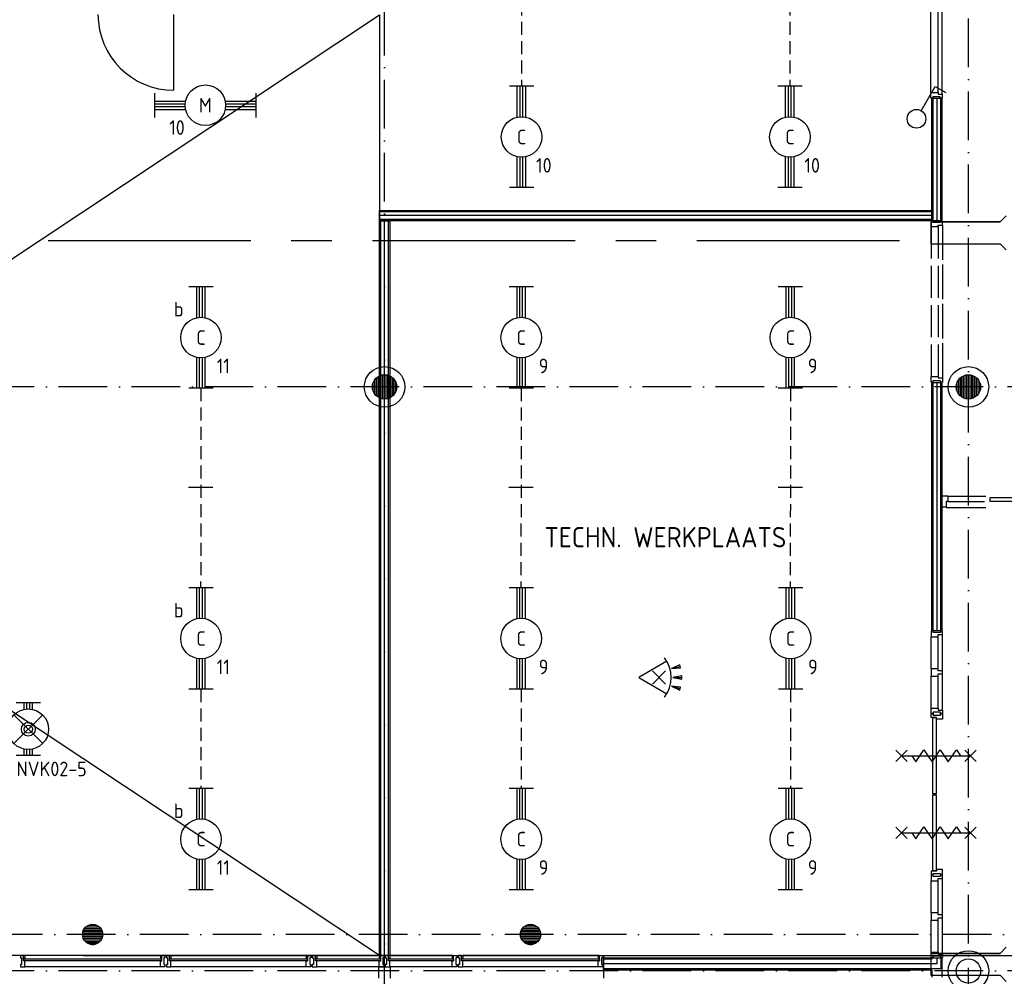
# Model space of a CAD drawing. Header units: millimetres. Extents: x 90707 to 259985, y -1262 to 84291.
# Tile 13 of 85: x 119247 to 131388, y 41542 to 53334. Entities that reach past the tile are written whole.
import ezdxf
from ezdxf.enums import TextEntityAlignment as Align

# ---------------------------------------------------------------- set-up
doc = ezdxf.new("R2010")
doc.units = ezdxf.units.MM
doc.header["$LTSCALE"] = 100
for name, pattern in [('B-SL0', [100000000.0, 0, -100000000.0]), ('CENTER2', [11.25, 7.5, -1.25, 1.25, -1.25]), ('CENTERX2', [40, 25, -5, 5, -5]), ('DASHDOT', [9, 6, -1.5, 0, -1.5]), ('HIDDEN', [9.525, 6.35, -3.175])]:
    doc.linetypes.add(name, pattern=pattern)
doc.layers.get('0').update_dxf_attribs({"linetype": 'CONTINUOUS'})
for name, color, linetype in [('AL$1----_ALGEMEEN', 7, 'CONTINUOUS'), ('AL$7----_STRAMIEN', 1, 'DASHDOT'), ('AL$8----_HULPKOLOM', 2, 'CONTINUOUS'), ('AL$8----_HULPLIJNEN', 2, 'CONTINUOUS'), ('AL21----_BUITENWAND', 4, 'CONTINUOUS'), ('AL22----_BINNENWAND', 7, 'CONTINUOUS'), ('AL28----_KONSTRUKTIE', 3, 'CONTINUOUS'), ('AL31----_BUITENKOZ', 7, 'CONTINUOUS'), ('AL32----_BINNENKOZ', 7, 'CONTINUOUS'), ('AL65----_BEVEILIGING', 7, 'CONTINUOUS'), ('ALL-----_REFLIJNEN', 8, 'CONTINUOUS'), ('ALXAA---_GEWBETON', 12, 'CONTINUOUS'), ('ALXOU---_GLAS', 7, 'CONTINUOUS'), ('EB63101-_ATTRIB', 2, 'CONTINUOUS'), ('EB63501-_ATTRIB', 2, 'CONTINUOUS'), ('EL63101-_LICHT-ARM', 3, 'CONTINUOUS'), ('EL63102-_LICHT-SCH', 3, 'CONTINUOUS'), ('EL6333--_BEWAKING', 3, 'CONTINUOUS'), ('EL63501-_NOODVRL-ARM', 3, 'CONTINUOUS'), ('EL6441--_DATACOM', 3, 'CONTINUOUS'), ('KABELGOOT', 8, 'CONTINUOUS'), ('LIJN035', 50, 'CONTINUOUS'), ('STRAMIEN', 1, 'CENTER2'), ('VOLGNUMMER', 7, 'CONTINUOUS')]:
    doc.layers.add(name, color=color, linetype=linetype)
doc.styles.add('1_8', font='ISO', dxfattribs={"height": 1.8})
doc.styles.add('2_0', font='iso', dxfattribs={"height": 200})
doc.styles.add('NORATT', font='isocp.shx')
doc.styles.get("Standard").update_dxf_attribs({"font": 'iso.shx'})

# ---------------------------------------------------------------- blocks, each defined once
blk = doc.blocks.new('EJ3T01')
at = {"color": 0}
for p, q in [((-3.25, -1.5), (-3.25, 1.5)), ((-1.77, 1.77), (1.77, -1.77)), ((1.77, 1.77), (-1.77, -1.77)), ((3.25, -1.5), (3.25, 1.5)), ((-3.25, 0.52), (-2.44, 0.52)), ((-3.25, 0.17), (-2.49, 0.17)), ((2.44, 0.52), (3.25, 0.52)), ((2.49, 0.17), (3.25, 0.17)), ((-3.25, -0.17), (-2.49, -0.17)), ((-3.25, -0.52), (-2.44, -0.52)), ((2.44, -0.52), (3.25, -0.52)), ((2.49, -0.17), (3.25, -0.17))]:
    blk.add_line(p, q, dxfattribs=at)
at = {"color": 6}
blk.add_lwpolyline([(1.77, -1.77), (1.75, -1.75)], dxfattribs=at)
at = {"color": 0}
for radius in [2.5, 0.85, 0.5]:
    blk.add_circle((0, 0), radius, dxfattribs=at)
at = {"color": 6, "style": '1_8'}
for tag, flags, p in [('A_CODE', 8, (-3.5, 2.75)), ('SCHAK', 8, (3.5, 2.75)), ('GROEP', 8, (-3.5, -2.75)), ('KAST', 9, (3.5, -2.75))]:
    blk.add_attdef(tag, text='', height=1.8, dxfattribs=dict(at, flags=flags)).set_placement(p, align=Align.MIDDLE)
blk = doc.blocks.new('ES652116')
for p, q in [((1.56, 1.09), (2.62, 1.37)), ((-0.81, -0.81), (0.81, 0.81)), ((0.81, -0.81), (-0.81, 0.81)), ((1.7, 0), (2.8, 0)), ((1.56, -1.09), (2.62, -1.37))]:
    blk.add_line(p, q)
blk.add_lwpolyline([(0.96, 2), (-2.5, 0), (0.96, -2)])
for points in [[(2.67, 1.18), (2.57, 1.56), (1.56, 1.09)], [(2.8, -0.2), (2.8, 0.2), (1.7, 0)], [(2.57, -1.56), (2.67, -1.18), (1.56, -1.09)]]:
    blk.add_lwpolyline(points, close=True)
blk.add_arc((-2.5, 0), 4, 322.8192, 37.1808)
at = {"style": '1_8'}
for tag, flags, p in [('SCHAK', 8, (3, 5.5)), ('KAST', 9, (-3, 0.5)), ('M_CODE', 9, (0, 0)), ('DOEL', 9, (-3, -2)), ('GROEP', 9, (-3, -4.5))]:
    blk.add_attdef(tag, text='', height=1.8, dxfattribs=dict(at, flags=flags)).set_placement(p, align=Align.MIDDLE_CENTER)
at = {"style": '1_8', "flags": 8}
blk.add_attdef('CODE', text='', height=1.8, dxfattribs=at).set_placement((0, 0), align=Align.MIDDLE)
blk = doc.blocks.new('EJ3T20')
at = {"color": 0}
for p, q in [((-6.25, -1.5), (-6.25, 1.5)), ((-6.25, -1.5), (-6.25, 1.5)), ((6.25, -1.5), (6.25, 1.5)), ((6.25, -1.5), (6.25, 1.5)), ((-6.25, 0.52), (-2.44, 0.52)), ((-6.25, 0.52), (-2.44, 0.52)), ((-6.25, 0.17), (-2.49, 0.17)), ((-6.25, 0.17), (-2.49, 0.17)), ((2.44, 0.52), (6.25, 0.52)), ((2.44, 0.52), (6.25, 0.52)), ((2.49, 0.17), (6.25, 0.17)), ((2.49, 0.17), (6.25, 0.17)), ((-6.25, -0.17), (-2.49, -0.17)), ((-6.25, -0.17), (-2.49, -0.17)), ((-6.25, -0.52), (-2.44, -0.52)), ((-6.25, -0.52), (-2.44, -0.52)), ((2.44, -0.52), (6.25, -0.52)), ((2.44, -0.52), (6.25, -0.52)), ((2.49, -0.17), (6.25, -0.17)), ((2.49, -0.17), (6.25, -0.17))]:
    blk.add_line(p, q, dxfattribs=at)
blk.add_circle((0, 0), 2.5, dxfattribs=at)
blk.add_circle((0, 0), 2.5, dxfattribs=at)
at = {"style": 'NORATT', "flags": 9}
blk.add_attdef('GELIJK', text='', height=1.8, dxfattribs=at).set_placement((3.5, 5), align=Align.MIDDLE_CENTER)
at = {"color": 6}
for tag, style, flags, p in [('SCHAK', 'NORATT', 8, (3.5, 2.75)), ('SCHAK', '1_8', 8, (3.5, 2.75)), ('A_CODE', 'NORATT', 8, (0, 0)), ('A_CODE', '1_8', 8, (0, 0)), ('GROEP', 'NORATT', 8, (-3.5, -2.75)), ('GROEP', '1_8', 8, (-3.5, -2.75)), ('KAST', 'NORATT', 9, (3.5, -2.75)), ('KAST', '1_8', 9, (3.5, -2.75))]:
    blk.add_attdef(tag, text='', height=1.8, dxfattribs=dict(at, style=style, flags=flags)).set_placement(p, align=Align.MIDDLE)
blk = doc.blocks.new('ES3S1')
blk.add_lwpolyline([(0.58, 1), (2.31, 4), (3.61, 3.25)])
blk.add_lwpolyline([(0.58, 1), (2.31, 4), (3.61, 3.25)])
blk.add_lwpolyline([(0.58, 1), (2.31, 4), (3.61, 3.25)])
blk.add_lwpolyline([(0.58, 1), (2.31, 4), (3.61, 3.25)])
blk.add_circle((0, 0), 1.15)
blk.add_circle((0, 0), 1.15)
blk.add_circle((0, 0), 1.15)
blk.add_circle((0, 0), 1.15)
for tag, style, flags, p in [('SCHAK', 'NORATT', 8, (3, 5.5)), ('SCHAK', '1_8', 8, (3, 5.5)), ('SCHAK', 'NORATT', 8, (3, 5.5)), ('KAST', 'NORATT', 9, (-3, 0.5)), ('KAST', '1_8', 9, (-3, 0.5)), ('KAST', 'NORATT', 9, (-3, 0.5)), ('M_CODE', 'NORATT', 9, (0, 0)), ('M_CODE', '1_8', 9, (0, 0)), ('M_CODE', 'NORATT', 9, (0, 0)), ('DOEL', 'NORATT', 9, (-3, -2)), ('DOEL', '1_8', 9, (-3, -2)), ('DOEL', 'NORATT', 9, (-3, -2)), ('GROEP', 'NORATT', 9, (-3, -4.5)), ('GROEP', '1_8', 9, (-3, -4.5)), ('GROEP', 'NORATT', 9, (-3, -4.5))]:
    blk.add_attdef(tag, text='', height=1.8, dxfattribs=dict(style=style, flags=flags)).set_placement(p, align=Align.MIDDLE_CENTER)
blk = doc.blocks.new('KG3IFI')
at = {"linetype": 'B-SL0'}
for p, q in [((-210, 200), (-210, -200)), ((210, -200), (210, 200)), ((-135, -275), (135, -275))]:
    blk.add_line(p, q, dxfattribs=at)
at = {"linetype": 'ByBlock'}
for points in [[(-210, 200), (0, 200), (0, 200), (210, 200)], [(-135, -275), (-135, -275), (-210, -200), (-210, -200)], [(210, -200), (210, -200), (135, -275), (135, -275)]]:
    blk.add_lwpolyline(points, dxfattribs=at)
at = {"flags": 3}
blk.add_attdef('HULPSTUK', (0, 0), '', height=1, rotation=180, dxfattribs=at)
blk = doc.blocks.new('EH100000')
at = {"linetype": 'ByBlock'}
for p, q in [((1, 0.5), (0, 0.5)), ((1, 0.5, 1), (0, 0.5, 1)), ((0, -0.5, 1), (1, -0.5, 1)), ((1, -0.5), (0, -0.5))]:
    blk.add_line(p, q, dxfattribs=at)
at = {"linetype": 'ByBlock', "invisible_edges": 15}
for points in [[(1, -0.5), (0, -0.5), (0, 0.5), (1, 0.5)], [(0, 0.5), (1, 0.5), (1, 0.5, 1), (0, 0.5, 1)], [(0, -0.5, 1), (1, -0.5, 1), (1, -0.5), (0, -0.5)]]:
    blk.add_3dface(points, dxfattribs=at)
at = {"linetype": 'ByBlock', "style": '2_0', "flags": 8}
blk.add_attdef('FUNCTIE', text='', height=0.5, dxfattribs=at).set_placement((0.5, 0), align=Align.MIDDLE)
at = {"linetype": 'ByBlock', "flags": 9}
blk.add_attdef('SCHOT', text='', height=0.5, dxfattribs=at).set_placement((0.5, 0), align=Align.MIDDLE)
blk = doc.blocks.new('EH100005')
blk.add_lwpolyline([(-1, -0.5), (0, -0.5), (0, 0.5), (-1, 0.5)])
at = {"style": '2_0', "flags": 9}
blk.add_attdef('HULPSTUK', text='', height=0.5, dxfattribs=at).set_placement((0, 0), align=Align.MIDDLE)
blk = doc.blocks.new('KG3MFM')
at = {"linetype": 'B-SL0'}
for p, q in [((-210, 300), (-210, -300)), ((210, -300), (210, 300)), ((-135, -375), (135, -375))]:
    blk.add_line(p, q, dxfattribs=at)
at = {"linetype": 'ByBlock'}
for points in [[(-210, 300), (0, 300), (0, 300), (210, 300)], [(-135, -375), (-135, -375), (-210, -300), (-210, -300)], [(210, -300), (210, -300), (135, -375), (135, -375)]]:
    blk.add_lwpolyline(points, dxfattribs=at)
at = {"flags": 3}
blk.add_attdef('HULPSTUK', (0, 0), '', height=1, rotation=90, dxfattribs=at)
blk = doc.blocks.new('A$Cca306792')
at = {"layer": 'AL$1----_ALGEMEEN', "color": 8}
for p, q in [((15105, 43063), (32566, 54657)), ((32566, 43059), (15105, 54657)), ((32566, 54657), (32566, 43059)), ((32566, 43059), (15105, 43063))]:
    blk.add_line(p, q, dxfattribs=at)
at = {"layer": 'AL$7----_STRAMIEN', "color": 1}
for points in [[(32628, 5550), (32628, 78659)], [(39828, 29707), (39828, 78659)], [(146222, 50070), (3931, 50070)], [(135522, 43320), (3452, 43320)], [(146222, 42870), (2867, 42870)]]:
    blk.add_lwpolyline(points, dxfattribs=at)
at = {"layer": 'AL$8----_HULPKOLOM', "color": 8}
for centre in [(32628, 50070), (32628, 50070), (39828, 50070), (39828, 50070), (39828, 42870), (39828, 42870)]:
    blk.add_circle(centre, 250, dxfattribs=at)
at = {"layer": 'AL$8----_HULPLIJNEN', "color": 8}
blk.add_line((28917, 43060), (66118, 43060), dxfattribs=at)
at = {"layer": 'AL21----_BUITENWAND', "color": 8}
for q in [(35328, 43060), (35328, 42780)]:
    blk.add_line((35328, 43060), q, dxfattribs=at)
at = {"layer": 'AL22----_BINNENWAND', "color": 8}
for p, q in [((39375, 52119), (39375, 53630)), ((39375, 53630), (39500, 53630)), ((39500, 53630), (39500, 52119)), ((32566, 52119), (32566, 52244)), ((32566, 52244), (39375, 52244)), ((39375, 52244), (39375, 52119)), ((32566, 43059), (32566, 52119)), ((32566, 52119), (32691, 52119)), ((39375, 52119), (32566, 52119)), ((32691, 52119), (32691, 43059)), ((39500, 52119), (39375, 52119)), ((39375, 47063), (39375, 50125)), ((39375, 50125), (39500, 50125)), ((39500, 50125), (39500, 47063)), ((39500, 47063), (39375, 47063)), ((32691, 43059), (32566, 43059)), ((35329, 42881), (35329, 43031)), ((35329, 43031), (39437, 43031)), ((39437, 43031), (39501, 43031)), ((39501, 43031), (39501, 42881)), ((39376, 42881), (35329, 42881)), ((39376, 42881), (39376, 42792)), ((39501, 42881), (39501, 42792))]:
    blk.add_line(p, q, dxfattribs=at)
at = {"layer": 'AL22----_BINNENWAND', "color": 8, "linetype": 'Continuous'}
for p, q in [((39390, 53630), (39390, 52119)), ((39485, 53630), (39485, 52119)), ((39375, 52229), (32566, 52229)), ((39375, 52134), (32566, 52134)), ((32581, 43059), (32581, 52119)), ((32581, 47074), (32581, 52119)), ((32676, 43059), (32676, 52119)), ((32676, 47074), (32676, 52119)), ((39390, 50125), (39390, 47063)), ((39485, 50125), (39485, 47063)), ((39377, 43016), (35329, 43016)), ((39377, 43031), (39377, 43016)), ((39487, 43031), (39487, 42896)), ((39487, 42896), (35329, 42896))]:
    blk.add_line(p, q, dxfattribs=at)
at = {"layer": 'AL22----_BINNENWAND', "color": 8}
blk.add_lwpolyline([(30028, 53727), (30028, 54661)], dxfattribs=at)
blk.add_arc((30028, 54661), 934, 180, 270, dxfattribs=at)
at = {"layer": 'AL28----_KONSTRUKTIE', "color": 8}
for centre, radius in [((32628, 50070), 150), ((32628, 50070), 150), ((39828, 50070), 150), ((39828, 50070), 150), ((29028, 43320), 125), ((29028, 43320), 125), ((34428, 43320), 125), ((34428, 43320), 125), ((39828, 42870), 150), ((39828, 42870), 150)]:
    blk.add_circle(centre, radius, dxfattribs=at)
at = {"layer": 'AL31----_BUITENKOZ', "color": 8, "linetype": 'Continuous'}
for p, q in [((40092, 48703), (40092, 48662)), ((41027, 48703), (40092, 48703)), ((40092, 48662), (41027, 48662)), ((39388, 45994), (39429, 45994)), ((39388, 45053), (39388, 45994)), ((39429, 45994), (39429, 45053)), ((39429, 45053), (39388, 45053)), ((39388, 45041), (39429, 45041)), ((39388, 44103), (39388, 45041)), ((39429, 45041), (39429, 44103)), ((39429, 44103), (39388, 44103)), ((28176, 43060), (28137, 43060)), ((28137, 43060), (28137, 43054)), ((28137, 43054), (28137, 43040)), ((28137, 43040), (28137, 43040)), ((28137, 43040), (28137, 43030)), ((28137, 43030), (28151, 43030)), ((28151, 43030), (28151, 42950)), ((28176, 42993), (28176, 43060)), ((28176, 43023), (28176, 43055)), ((28176, 43055), (28181, 43055)), ((28193, 43023), (28176, 43023)), ((28193, 42993), (28176, 42993)), ((28181, 43055), (28181, 43060)), ((28181, 43060), (28193, 43060)), ((28193, 43060), (28193, 43023)), ((28193, 42940), (28193, 42993)), ((29875, 43060), (29863, 43060)), ((29863, 43060), (29863, 43023)), ((29863, 43023), (29880, 43023)), ((29863, 42940), (29863, 42993)), ((29863, 42993), (29880, 42993)), ((29875, 43055), (29875, 43060)), ((29880, 43055), (29875, 43055)), ((29880, 43060), (29919, 43060)), ((29880, 42993), (29880, 43060)), ((29880, 43023), (29880, 43055)), ((29919, 43030), (29905, 43030)), ((29905, 43030), (29905, 42950)), ((29919, 43060), (29919, 43054)), ((29919, 43054), (29919, 43040)), ((29919, 43040), (29919, 43040)), ((29919, 43040), (29919, 43030)), ((29976, 43060), (29937, 43060)), ((29937, 43060), (29937, 43054)), ((29937, 43054), (29937, 43040)), ((29937, 43040), (29937, 43040)), ((29937, 43040), (29937, 43030)), ((29937, 43030), (29951, 43030)), ((29951, 43030), (29951, 42950)), ((29976, 42993), (29976, 43060)), ((29976, 43023), (29976, 43055)), ((29976, 43055), (29981, 43055)), ((29993, 43023), (29976, 43023)), ((29993, 42993), (29976, 42993)), ((29981, 43055), (29981, 43060)), ((29981, 43060), (29993, 43060)), ((29993, 43060), (29993, 43023)), ((29993, 42940), (29993, 42993)), ((31675, 43060), (31663, 43060)), ((31663, 43060), (31663, 43023)), ((31663, 43023), (31680, 43023)), ((31663, 42940), (31663, 42993)), ((31663, 42993), (31680, 42993)), ((31675, 43055), (31675, 43060)), ((31680, 43055), (31675, 43055)), ((31680, 43060), (31719, 43060)), ((31680, 42993), (31680, 43060)), ((31680, 43023), (31680, 43055)), ((31719, 43030), (31705, 43030)), ((31705, 43030), (31705, 42950)), ((31719, 43060), (31719, 43054)), ((31719, 43054), (31719, 43040)), ((31719, 43040), (31719, 43040)), ((31719, 43040), (31719, 43030)), ((31776, 43060), (31737, 43060)), ((31737, 43060), (31737, 43054)), ((31737, 43054), (31737, 43040)), ((31737, 43040), (31737, 43040)), ((31737, 43040), (31737, 43030)), ((31737, 43030), (31751, 43030)), ((31751, 43030), (31751, 42950)), ((31776, 42993), (31776, 43060)), ((31776, 43023), (31776, 43055)), ((31776, 43055), (31781, 43055)), ((31793, 43023), (31776, 43023)), ((31793, 42993), (31776, 42993)), ((31781, 43055), (31781, 43060)), ((31781, 43060), (31793, 43060)), ((31793, 43060), (31793, 43023)), ((31793, 42940), (31793, 42993)), ((32575, 43060), (32563, 43060)), ((32563, 43060), (32563, 43023)), ((32563, 43023), (32580, 43023)), ((32563, 42940), (32563, 42993)), ((32563, 42993), (32580, 42993)), ((32575, 43055), (32575, 43060)), ((32580, 43055), (32575, 43055)), ((32580, 43060), (32619, 43060)), ((32580, 42993), (32580, 43060)), ((32580, 43023), (32580, 43055)), ((32619, 43030), (32605, 43030)), ((32605, 43030), (32605, 42950)), ((32619, 43060), (32619, 43054)), ((32619, 43054), (32619, 43040)), ((32619, 43040), (32619, 43040)), ((32619, 43040), (32619, 43030)), ((32676, 43060), (32637, 43060)), ((32637, 43060), (32637, 43054)), ((32637, 43054), (32637, 43040)), ((32637, 43040), (32637, 43040)), ((32637, 43040), (32637, 43030)), ((32637, 43030), (32651, 43030)), ((32651, 43030), (32651, 42950)), ((32676, 42993), (32676, 43060)), ((32676, 43023), (32676, 43055)), ((32676, 43055), (32681, 43055)), ((32693, 43023), (32676, 43023)), ((32693, 42993), (32676, 42993)), ((32681, 43055), (32681, 43060)), ((32681, 43060), (32693, 43060)), ((32693, 43060), (32693, 43023)), ((32693, 42940), (32693, 42993)), ((33475, 43060), (33463, 43060)), ((33463, 43060), (33463, 43023)), ((33463, 43023), (33480, 43023)), ((33463, 42940), (33463, 42993)), ((33463, 42993), (33480, 42993)), ((33475, 43055), (33475, 43060)), ((33480, 43055), (33475, 43055)), ((33480, 43060), (33519, 43060)), ((33480, 42993), (33480, 43060)), ((33480, 43023), (33480, 43055)), ((33519, 43030), (33505, 43030)), ((33505, 43030), (33505, 42950)), ((33519, 43060), (33519, 43054)), ((33519, 43054), (33519, 43040)), ((33519, 43040), (33519, 43040)), ((33519, 43040), (33519, 43030)), ((33576, 43060), (33537, 43060)), ((33537, 43060), (33537, 43054)), ((33537, 43054), (33537, 43040)), ((33537, 43040), (33537, 43040)), ((33537, 43040), (33537, 43030)), ((33537, 43030), (33551, 43030)), ((33551, 43030), (33551, 42950)), ((33576, 42993), (33576, 43060)), ((33576, 43023), (33576, 43055)), ((33576, 43055), (33581, 43055)), ((33593, 43023), (33576, 43023)), ((33593, 42993), (33576, 42993)), ((33581, 43055), (33581, 43060)), ((33581, 43060), (33593, 43060)), ((33593, 43060), (33593, 43023)), ((33593, 42940), (33593, 42993)), ((35275, 43060), (35263, 43060)), ((35263, 43060), (35263, 43023)), ((35263, 43023), (35280, 43023)), ((35263, 42940), (35263, 42993)), ((35263, 42993), (35280, 42993)), ((35275, 43055), (35275, 43060)), ((35280, 43055), (35275, 43055)), ((35280, 43060), (35319, 43060)), ((35280, 42993), (35280, 43060)), ((35280, 43023), (35280, 43055)), ((35319, 43030), (35305, 43030)), ((35305, 43030), (35305, 42950)), ((35319, 43060), (35319, 43054)), ((35319, 43054), (35319, 43040)), ((35319, 43040), (35319, 43040)), ((35319, 43040), (35319, 43030)), ((28151, 42950), (28137, 42950)), ((28137, 42950), (28137, 42941)), ((28137, 42941), (28137, 42941)), ((28137, 42941), (28137, 42927)), ((28137, 42927), (28137, 42921)), ((28137, 42921), (28156, 42921)), ((28156, 42921), (28193, 42921)), ((28193, 42932), (28193, 42940)), ((28193, 42928), (28193, 42932)), ((28193, 42921), (28193, 42928)), ((29863, 42932), (29863, 42940)), ((29863, 42928), (29863, 42932)), ((29863, 42921), (29863, 42928)), ((29900, 42921), (29863, 42921)), ((29919, 42921), (29900, 42921)), ((29905, 42950), (29919, 42950)), ((29919, 42950), (29919, 42940)), ((29919, 42940), (29919, 42940)), ((29919, 42940), (29919, 42927)), ((29919, 42927), (29919, 42921)), ((29951, 42950), (29937, 42950)), ((29937, 42950), (29937, 42941)), ((29937, 42941), (29937, 42941)), ((29937, 42941), (29937, 42927)), ((29937, 42927), (29937, 42921)), ((29937, 42921), (29956, 42921)), ((29956, 42921), (29993, 42921)), ((29993, 42932), (29993, 42940)), ((29993, 42928), (29993, 42932)), ((29993, 42921), (29993, 42928)), ((31663, 42932), (31663, 42940)), ((31663, 42928), (31663, 42932)), ((31663, 42921), (31663, 42928)), ((31700, 42921), (31663, 42921)), ((31719, 42921), (31700, 42921)), ((31705, 42950), (31719, 42950)), ((31719, 42950), (31719, 42940)), ((31719, 42940), (31719, 42940)), ((31719, 42940), (31719, 42927)), ((31719, 42927), (31719, 42921)), ((31751, 42950), (31737, 42950)), ((31737, 42950), (31737, 42941)), ((31737, 42941), (31737, 42941)), ((31737, 42941), (31737, 42927)), ((31737, 42927), (31737, 42921)), ((31737, 42921), (31756, 42921)), ((31756, 42921), (31793, 42921)), ((31793, 42932), (31793, 42940)), ((31793, 42928), (31793, 42932)), ((31793, 42921), (31793, 42928)), ((32563, 42932), (32563, 42940)), ((32563, 42928), (32563, 42932)), ((32563, 42921), (32563, 42928)), ((32600, 42921), (32563, 42921)), ((32619, 42921), (32600, 42921)), ((32605, 42950), (32619, 42950)), ((32619, 42950), (32619, 42941)), ((32619, 42941), (32619, 42941)), ((32619, 42941), (32619, 42927)), ((32619, 42927), (32619, 42921)), ((32651, 42950), (32637, 42950)), ((32637, 42950), (32637, 42941)), ((32637, 42941), (32637, 42941)), ((32637, 42941), (32637, 42927)), ((32637, 42927), (32637, 42921)), ((32637, 42921), (32656, 42921)), ((32656, 42921), (32693, 42921)), ((32693, 42932), (32693, 42940)), ((32693, 42928), (32693, 42932)), ((32693, 42921), (32693, 42928)), ((33463, 42932), (33463, 42940)), ((33463, 42928), (33463, 42932)), ((33463, 42921), (33463, 42928)), ((33500, 42921), (33463, 42921)), ((33519, 42921), (33500, 42921)), ((33505, 42950), (33519, 42950)), ((33519, 42950), (33519, 42941)), ((33519, 42941), (33519, 42941)), ((33519, 42941), (33519, 42927)), ((33519, 42927), (33519, 42921)), ((33551, 42950), (33537, 42950)), ((33537, 42950), (33537, 42941)), ((33537, 42941), (33537, 42941)), ((33537, 42941), (33537, 42927)), ((33537, 42927), (33537, 42921)), ((33537, 42921), (33556, 42921)), ((33556, 42921), (33593, 42921)), ((33593, 42932), (33593, 42940)), ((33593, 42928), (33593, 42932)), ((33593, 42921), (33593, 42928)), ((35263, 42932), (35263, 42940)), ((35263, 42928), (35263, 42932)), ((35263, 42921), (35263, 42928)), ((35300, 42921), (35263, 42921)), ((35319, 42921), (35300, 42921)), ((35305, 42950), (35319, 42950)), ((35319, 42950), (35319, 42940)), ((35319, 42940), (35319, 42940)), ((35319, 42940), (35319, 42927)), ((35319, 42927), (35319, 42921))]:
    blk.add_line(p, q, dxfattribs=at)
at = {"layer": 'AL31----_BUITENKOZ', "color": 8}
for p, q in [((29863, 43060), (28193, 43060)), ((31663, 43060), (29993, 43060)), ((32563, 43060), (31793, 43060)), ((33463, 43060), (32693, 43060)), ((35263, 43060), (33593, 43060)), ((29863, 42921), (28193, 42921)), ((31663, 42921), (29993, 42921)), ((32563, 42921), (31793, 42921)), ((32558, 42780), (32558, 42921)), ((32558, 42921), (32697, 42921)), ((33463, 42921), (32693, 42921)), ((32697, 42921), (32697, 42780)), ((35263, 42921), (33593, 42921))]:
    blk.add_line(p, q, dxfattribs=at)
at = {"layer": 'AL32----_BINNENKOZ', "color": 8}
for p, q in [((39366, 53697), (39366, 54713)), ((39454, 53697), (39454, 54713)), ((39505, 53680), (39505, 54730)), ((39366, 53630), (39366, 53697)), ((39366, 53697), (39454, 53697)), ((39454, 53697), (39454, 53680)), ((39454, 53680), (39505, 53680)), ((39505, 53680), (39505, 53630)), ((39388, 53630), (39366, 53630)), ((39480, 53646), (39388, 53646)), ((39388, 53646), (39388, 53630)), ((39480, 53630), (39480, 53646)), ((39505, 53630), (39480, 53630)), ((39390, 52114), (39368, 52114)), ((39368, 52114), (39368, 52047)), ((39390, 52098), (39390, 52114)), ((39482, 52098), (39390, 52098)), ((39507, 52114), (39482, 52114)), ((39482, 52114), (39482, 52098)), ((39507, 52064), (39507, 52114)), ((39368, 52047), (39368, 51652)), ((39368, 52047), (39456, 52047)), ((39456, 52047), (39456, 52064)), ((39456, 52064), (39507, 52064)), ((39456, 52047), (39456, 51652)), ((39507, 52064), (39507, 51635)), ((39368, 51562), (39368, 51167)), ((39456, 51562), (39456, 51167)), ((39507, 51579), (39507, 51150)), ((39368, 51077), (39368, 50682)), ((39456, 51077), (39456, 50682)), ((39507, 51094), (39507, 50665)), ((39368, 50592), (39368, 50197)), ((39456, 50592), (39456, 50197)), ((39507, 50609), (39507, 50180)), ((39368, 50130), (39368, 50197)), ((39368, 50197), (39456, 50197)), ((39482, 50146), (39390, 50146)), ((39390, 50146), (39390, 50130)), ((39456, 50197), (39456, 50180)), ((39456, 50180), (39507, 50180)), ((39482, 50130), (39482, 50146)), ((39507, 50180), (39507, 50130)), ((39390, 50130), (39368, 50130)), ((39507, 50130), (39482, 50130)), ((39572, 48723), (40044, 48723)), ((39555, 48584), (40044, 48584)), ((39572, 48656), (40027, 48656)), ((39393, 47058), (39368, 47058)), ((39368, 47058), (39368, 46991)), ((39368, 46596), (39368, 46991)), ((39368, 46991), (39456, 46991)), ((39393, 47042), (39393, 47058)), ((39482, 47042), (39393, 47042)), ((39456, 46991), (39456, 47018)), ((39456, 47018), (39507, 47018)), ((39456, 46596), (39456, 46991)), ((39507, 47058), (39482, 47058)), ((39482, 47058), (39482, 47042)), ((39507, 47018), (39507, 47058)), ((39368, 46111), (39368, 46506)), ((39456, 46111), (39456, 46506)), ((39368, 46044), (39368, 46111)), ((39368, 46111), (39456, 46111)), ((39393, 46044), (39368, 46044)), ((39368, 46039), (39393, 46039)), ((39368, 45996), (39368, 46039)), ((39482, 46060), (39393, 46060)), ((39393, 46060), (39393, 46044)), ((39393, 46039), (39393, 46023)), ((39393, 46023), (39482, 46023)), ((39456, 46111), (39456, 46084)), ((39456, 46084), (39507, 46084)), ((39482, 46044), (39482, 46060)), ((39507, 46044), (39482, 46044)), ((39482, 46023), (39482, 46039)), ((39482, 46039), (39507, 46039)), ((39507, 46084), (39507, 46044)), ((39507, 46039), (39507, 45972)), ((39435, 45996), (39368, 45996)), ((39435, 45972), (39435, 45996)), ((39507, 45972), (39435, 45972)), ((39435, 44099), (39368, 44099)), ((39368, 44099), (39368, 44055)), ((39507, 44122), (39435, 44122)), ((39435, 44122), (39435, 44099)), ((39507, 44055), (39507, 44122)), ((39368, 44055), (39393, 44055)), ((39393, 44050), (39368, 44050)), ((39368, 44050), (39368, 43983)), ((39368, 43588), (39368, 43983)), ((39368, 43983), (39456, 43983)), ((39393, 44055), (39393, 44071)), ((39393, 44071), (39482, 44071)), ((39393, 44034), (39393, 44050)), ((39482, 44034), (39393, 44034)), ((39456, 43983), (39456, 44010)), ((39456, 44010), (39507, 44010)), ((39456, 43588), (39456, 43983)), ((39482, 44071), (39482, 44055)), ((39482, 44055), (39507, 44055)), ((39507, 44050), (39482, 44050)), ((39482, 44050), (39482, 44034)), ((39507, 44010), (39507, 44050)), ((39368, 43103), (39368, 43498)), ((39456, 43103), (39456, 43498)), ((39368, 43036), (39368, 43103)), ((39368, 43103), (39456, 43103)), ((39456, 43103), (39456, 43076)), ((39393, 43036), (39368, 43036)), ((39482, 43052), (39393, 43052)), ((39393, 43052), (39393, 43036)), ((39456, 43076), (39507, 43076)), ((39482, 43036), (39482, 43052)), ((39507, 43036), (39482, 43036)), ((39507, 43076), (39507, 43036))]:
    blk.add_line(p, q, dxfattribs=at)
at = {"layer": 'AL32----_BINNENKOZ', "color": 8, "linetype": 'Continuous'}
for p, q in [((39505, 48728), (39572, 48728)), ((39505, 48589), (39505, 48728)), ((39572, 48723), (39572, 48656)), ((39555, 48589), (39505, 48589)), ((39572, 48656), (39555, 48656)), ((39555, 48656), (39555, 48584)), ((39507, 46084), (39507, 47018)), ((39368, 46596), (39368, 46506)), ((39456, 46596), (39368, 46596)), ((39368, 46506), (39456, 46506)), ((39456, 46569), (39456, 46596)), ((39507, 46569), (39456, 46569)), ((39456, 46506), (39456, 46533)), ((39456, 46533), (39507, 46533)), ((39507, 46533), (39507, 46569)), ((39507, 43076), (39507, 44010)), ((39368, 43588), (39368, 43498)), ((39456, 43588), (39368, 43588)), ((39368, 43498), (39456, 43498)), ((39456, 43561), (39456, 43588)), ((39507, 43561), (39456, 43561)), ((39456, 43498), (39456, 43525)), ((39456, 43525), (39507, 43525)), ((39507, 43525), (39507, 43561))]:
    blk.add_line(p, q, dxfattribs=at)
at = {"layer": 'AL65----_BEVEILIGING', "color": 8, "linetype": 'Continuous'}
for points in [[(38934, 45453), (39074, 45593)], [(38934, 45593), (39074, 45453)], [(39129, 45523), (39179, 45448), (39279, 45598), (39329, 45523)], [(39329, 45523), (39379, 45448), (39479, 45598), (39529, 45523)], [(39529, 45523), (39579, 45448), (39679, 45598), (39729, 45523)], [(39784, 45453), (39924, 45593)], [(39784, 45593), (39924, 45453)], [(39004, 45523), (39854, 45523)], [(38934, 44502), (39074, 44642)], [(38934, 44642), (39074, 44502)], [(39004, 44572), (39854, 44572)], [(39129, 44572), (39179, 44497), (39279, 44647), (39329, 44572)], [(39329, 44572), (39379, 44497), (39479, 44647), (39529, 44572)], [(39529, 44572), (39579, 44497), (39679, 44647), (39729, 44572)], [(39784, 44502), (39924, 44642)], [(39784, 44642), (39924, 44502)]]:
    blk.add_lwpolyline(points, dxfattribs=at)
at = {"layer": 'ALL-----_REFLIJNEN', "color": 8, "linetype": 'Continuous'}
for p, q in [((39437, 53630), (39437, 52119)), ((39375, 52181), (32566, 52181)), ((32628, 47074), (32628, 52119)), ((39437, 50125), (39437, 47063)), ((32628, 43059), (32628, 47074)), ((39437, 43031), (39437, 42956)), ((39437, 42956), (35329, 42956))]:
    blk.add_line(p, q, dxfattribs=at)
at = {"layer": 'ALXAA---_GEWBETON', "color": 8}
for p, q in [((32508, 49980), (32508, 50160)), ((32508, 49980), (32508, 50160)), ((32528, 49958), (32528, 50181)), ((32528, 49958), (32528, 50181)), ((32548, 49943), (32548, 50196)), ((32548, 49943), (32548, 50196)), ((32568, 49932), (32568, 50207)), ((32568, 49932), (32568, 50207)), ((32588, 49925), (32588, 50214)), ((32588, 49925), (32588, 50214)), ((32608, 49921), (32608, 50218)), ((32608, 49921), (32608, 50218)), ((32628, 49920), (32628, 50220)), ((32628, 49920), (32628, 50220)), ((32648, 49921), (32648, 50218)), ((32648, 49921), (32648, 50218)), ((32668, 49925), (32668, 50214)), ((32668, 49925), (32668, 50214)), ((32688, 49932), (32688, 50207)), ((32688, 49932), (32688, 50207)), ((32708, 49943), (32708, 50196)), ((32708, 49943), (32708, 50196)), ((32728, 49958), (32728, 50181)), ((32728, 49958), (32728, 50181)), ((32748, 49980), (32748, 50160)), ((32748, 49980), (32748, 50160)), ((39708, 49980), (39708, 50160)), ((39708, 49980), (39708, 50160)), ((39728, 49958), (39728, 50181)), ((39728, 49958), (39728, 50181)), ((39748, 49943), (39748, 50196)), ((39748, 49943), (39748, 50196)), ((39768, 49932), (39768, 50207)), ((39768, 49932), (39768, 50207)), ((39788, 49925), (39788, 50214)), ((39788, 49925), (39788, 50214)), ((39808, 49921), (39808, 50218)), ((39808, 49921), (39808, 50218)), ((39828, 49920), (39828, 50220)), ((39828, 49920), (39828, 50220)), ((39848, 49921), (39848, 50218)), ((39848, 49921), (39848, 50218)), ((39868, 49925), (39868, 50214)), ((39868, 49925), (39868, 50214)), ((39888, 49932), (39888, 50207)), ((39888, 49932), (39888, 50207)), ((39908, 49943), (39908, 50196)), ((39908, 49943), (39908, 50196)), ((39928, 49958), (39928, 50181)), ((39928, 49958), (39928, 50181)), ((39948, 49980), (39948, 50160)), ((39948, 49980), (39948, 50160)), ((32488, 50016), (32488, 50123)), ((32488, 50016), (32488, 50123)), ((32768, 50016), (32768, 50123)), ((32768, 50016), (32768, 50123)), ((39688, 50016), (39688, 50123)), ((39688, 50016), (39688, 50123)), ((39968, 50016), (39968, 50123)), ((39968, 50016), (39968, 50123)), ((28909, 43355), (29148, 43355)), ((28909, 43355), (29148, 43355)), ((28916, 43375), (29140, 43375)), ((28916, 43375), (29140, 43375)), ((28929, 43395), (29128, 43395)), ((28929, 43395), (29128, 43395)), ((28948, 43415), (29109, 43415)), ((28948, 43415), (29109, 43415)), ((28981, 43435), (29076, 43435)), ((28981, 43435), (29076, 43435)), ((34309, 43355), (34548, 43355)), ((34309, 43355), (34548, 43355)), ((34316, 43375), (34540, 43375)), ((34316, 43375), (34540, 43375)), ((34329, 43395), (34528, 43395)), ((34329, 43395), (34528, 43395)), ((34348, 43415), (34509, 43415)), ((34348, 43415), (34509, 43415)), ((34381, 43435), (34476, 43435)), ((34381, 43435), (34476, 43435)), ((28903, 43315), (29153, 43315)), ((28903, 43315), (29153, 43315)), ((28904, 43335), (29152, 43335)), ((28904, 43335), (29152, 43335)), ((28906, 43295), (29151, 43295)), ((28906, 43295), (29151, 43295)), ((28911, 43275), (29145, 43275)), ((28911, 43275), (29145, 43275)), ((28921, 43255), (29136, 43255)), ((28921, 43255), (29136, 43255)), ((28936, 43235), (29121, 43235)), ((28936, 43235), (29121, 43235)), ((34303, 43315), (34553, 43315)), ((34303, 43315), (34553, 43315)), ((34304, 43335), (34552, 43335)), ((34304, 43335), (34552, 43335)), ((34306, 43295), (34551, 43295)), ((34306, 43295), (34551, 43295)), ((34311, 43275), (34545, 43275)), ((34311, 43275), (34545, 43275)), ((34321, 43255), (34536, 43255)), ((34321, 43255), (34536, 43255)), ((34336, 43235), (34521, 43235)), ((34336, 43235), (34521, 43235)), ((28959, 43215), (29097, 43215)), ((28959, 43215), (29097, 43215)), ((29015, 43195), (29042, 43195)), ((29015, 43195), (29042, 43195)), ((34359, 43215), (34497, 43215)), ((34359, 43215), (34497, 43215)), ((34415, 43195), (34442, 43195)), ((34415, 43195), (34442, 43195))]:
    blk.add_line(p, q, dxfattribs=at)
at = {"layer": 'ALXOU---_GLAS', "color": 8}
for p, q in [((28178, 42995), (28178, 43021)), ((28178, 43021), (29878, 43021)), ((29878, 42995), (28178, 42995)), ((29878, 43021), (29878, 42995)), ((29978, 42995), (29978, 43021)), ((29978, 43021), (31678, 43021)), ((31678, 42995), (29978, 42995)), ((31678, 43021), (31678, 42995)), ((31778, 42995), (31778, 43021)), ((31778, 43021), (32578, 43021)), ((32578, 42995), (31778, 42995)), ((32578, 43021), (32578, 42995)), ((32678, 42995), (32678, 43021)), ((32678, 43021), (33478, 43021)), ((33478, 42995), (32678, 42995)), ((33478, 43021), (33478, 42995)), ((33578, 42995), (33578, 43021)), ((33578, 43021), (35278, 43021)), ((35278, 42995), (33578, 42995)), ((35278, 43021), (35278, 42995))]:
    blk.add_line(p, q, dxfattribs=at)
at = {"layer": 'STRAMIEN', "linetype": 'CENTERX2'}
blk.add_lwpolyline([(38978, 51870), (6180, 51870)], dxfattribs=at)
at = {"layer": 'KABELGOOT', "yscale": 270, "zscale": 60, "rotation": 180}
for name, p, xscale in [('EH100000', (40219, 51970), 856.0364582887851), ('EH100005', (39363, 51970), 60), ('EH100000', (40219, 42952), 856.0364582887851), ('EH100005', (39363, 42952), 60)]:
    blk.add_blockref(name, p, dxfattribs=dict(at, xscale=xscale))
at = {"layer": 'KABELGOOT', "rotation": 270}
for name, p in [('KG3MFM', (40594, 51970)), ('KG3IFI', (40494, 42952))]:
    blk.add_blockref(name, p, dxfattribs=at)
at = {"layer": 'VOLGNUMMER', "color": 252, "linetype": 'ByBlock'}
blk.add_text('TECHN. WERKPLAATS', height=250, dxfattribs=at).set_placement((34599, 48092))
for tag, p in [('0.28', (16187, 74214)), ('0.16', (78893, 73105)), ('0.17', (62961, 72994)), ('0.29', (35887, 72529)), ('0.18', (53124, 64542)), ('0.701', (85482, 63517)), ('0.32', (36092, 63166)), ('0.30', (29366, 63128)), ('0.12', (90689, 63024)), ('0.29A', (33165, 62745)), ('0.30', (38191, 61494)), ('0.19', (61479, 61433)), ('0.27', (17657, 61363)), ('0.14', (89762, 60088)), ('0.33', (45869, 59450)), ('0.15', (73454, 57402)), ('0.801', (112714, 57073)), ('0.25', (28058, 57013)), ('0.18A', (61029, 56759)), ('0.26A', (36299, 54851)), ('0.20', (60895, 53506)), ('0.800', (90980, 50804)), ('0.25A', (73288, 48435)), ('0.300', (94483, 48257)), ('0.21', (58702, 48178)), ('0.24', (35041, 47783)), ('0.102', (87631, 47613)), ('0.203', (95795, 46197)), ('0.26', (18559, 46119)), ('0.802', (68387, 42721)), ('0.204', (95497, 42149)), ('0.07B', (66790, 38909)), ('0.702', (95327, 36513))]:
    blk.add_attdef(tag, text='', height=250, dxfattribs=at).set_placement(p, align=Align.MIDDLE_CENTER)
at = {"layer": 'VOLGNUMMER', "color": 8, "linetype": 'ByBlock'}
blk.add_attdef('0.600', text='', height=250, dxfattribs=at).set_placement((96800, 48300), align=Align.MIDDLE_CENTER)

msp = doc.modelspace()

# ---------------------------------------------------------------- linework, layer by layer
at = {"layer": 'LIJN035', "linetype": 'HIDDEN', "ltscale": 0.25}
for p, q in [((125439, 54974), (125435, 52514)), ((128748, 54974), (128744, 52514)), ((121482, 48791), (121478, 46331)), ((125431, 48791), (125427, 46331)), ((128752, 48791), (128748, 46331)), ((121482, 45081), (121480, 43858)), ((125431, 45081), (125429, 43858)), ((128752, 45081), (128750, 43858))]:
    msp.add_line(p, q, dxfattribs=at)
at = {"layer": 'LIJN035'}
for p, q in [((121630, 47568), (121330, 47568)), ((125579, 47568), (125279, 47568)), ((128900, 47568), (128600, 47568))]:
    msp.add_line(p, q, dxfattribs=at)

# ---------------------------------------------------------------- block references
at = {"layer": 'EL63101-_LICHT-ARM'}
ref = msp.add_blockref('EJ3T20', (121536, 52280), dxfattribs=dict(at, xscale=100, yscale=100, zscale=100))
ref.add_attrib('A_CODE', 'M', dxfattribs={"layer": 'EB63101-_ATTRIB', "color": 1, "height": 180, "style": 'NORATT', "flags": 8}).set_placement((121536, 52280), align=Align.MIDDLE)
ref.add_attrib('GROEP', '10', dxfattribs={"layer": 'EB63101-_ATTRIB', "color": 1, "height": 180, "style": 'NORATT', "flags": 8}).set_placement((121186, 52005), align=Align.MIDDLE)
ref = msp.add_blockref('EJ3T20', (125435, 51889), dxfattribs=dict(at, xscale=100, yscale=100, zscale=100, rotation=90))
ref.add_attrib('A_CODE', 'C', dxfattribs={"layer": 'EB63101-_ATTRIB', "color": 1, "height": 180, "style": 'NORATT', "flags": 8}).set_placement((125435, 51889), align=Align.MIDDLE)
ref.add_attrib('GROEP', '10', dxfattribs={"layer": 'EB63101-_ATTRIB', "color": 1, "height": 180, "style": 'NORATT', "flags": 8}).set_placement((125710, 51539), align=Align.MIDDLE)
ref = msp.add_blockref('EJ3T20', (128744, 51889), dxfattribs=dict(at, xscale=100, yscale=100, zscale=100, rotation=90))
ref.add_attrib('A_CODE', 'C', dxfattribs={"layer": 'EB63101-_ATTRIB', "color": 1, "height": 180, "style": 'NORATT', "flags": 8}).set_placement((128744, 51889), align=Align.MIDDLE)
ref.add_attrib('GROEP', '10', dxfattribs={"layer": 'EB63101-_ATTRIB', "color": 1, "height": 180, "style": 'NORATT', "flags": 8}).set_placement((129019, 51539), align=Align.MIDDLE)
ref = msp.add_blockref('EJ3T20', (121482, 49416), dxfattribs=dict(at, xscale=100, yscale=100, zscale=100, rotation=90))
ref.add_attrib('A_CODE', 'C', dxfattribs={"layer": 'EB63101-_ATTRIB', "color": 1, "height": 180, "style": '1_8', "flags": 8}).set_placement((121482, 49416), align=Align.MIDDLE)
ref.add_attrib('GROEP', '11', dxfattribs={"layer": 'EB63101-_ATTRIB', "color": 1, "height": 180, "style": '1_8', "flags": 8}).set_placement((121757, 49066), align=Align.MIDDLE)
ref.add_attrib('SCHAK', 'b', dxfattribs={"layer": 'EB63101-_ATTRIB', "color": 1, "height": 180, "style": '1_8', "flags": 8}).set_placement((121207, 49766), align=Align.MIDDLE)
ref = msp.add_blockref('EJ3T20', (125431, 49416), dxfattribs=dict(at, xscale=100, yscale=100, zscale=100, rotation=90))
ref.add_attrib('A_CODE', 'C', dxfattribs={"layer": 'EB63101-_ATTRIB', "color": 1, "height": 180, "style": '1_8', "flags": 8}).set_placement((125431, 49416), align=Align.MIDDLE)
ref.add_attrib('GROEP', '9', dxfattribs={"layer": 'EB63101-_ATTRIB', "color": 1, "height": 180, "style": '1_8', "flags": 8}).set_placement((125706, 49066), align=Align.MIDDLE)
ref = msp.add_blockref('EJ3T20', (128750, 49416), dxfattribs=dict(at, xscale=100, yscale=100, zscale=100, rotation=90))
ref.add_attrib('A_CODE', 'C', dxfattribs={"layer": 'EB63101-_ATTRIB', "color": 1, "height": 180, "style": '1_8', "flags": 8}).set_placement((128750, 49416), align=Align.MIDDLE)
ref.add_attrib('GROEP', '9', dxfattribs={"layer": 'EB63101-_ATTRIB', "color": 1, "height": 180, "style": '1_8', "flags": 8}).set_placement((129025, 49066), align=Align.MIDDLE)
ref = msp.add_blockref('EJ3T20', (121482, 45706), dxfattribs=dict(at, xscale=100, yscale=100, zscale=100, rotation=90))
ref.add_attrib('A_CODE', 'C', dxfattribs={"layer": 'EB63101-_ATTRIB', "color": 1, "height": 180, "style": '1_8', "flags": 8}).set_placement((121482, 45706), align=Align.MIDDLE)
ref.add_attrib('GROEP', '11', dxfattribs={"layer": 'EB63101-_ATTRIB', "color": 1, "height": 180, "style": '1_8', "flags": 8}).set_placement((121757, 45356), align=Align.MIDDLE)
ref.add_attrib('SCHAK', 'b', dxfattribs={"layer": 'EB63101-_ATTRIB', "color": 1, "height": 180, "style": '1_8', "flags": 8}).set_placement((121207, 46056), align=Align.MIDDLE)
ref = msp.add_blockref('EJ3T20', (125431, 45706), dxfattribs=dict(at, xscale=100, yscale=100, zscale=100, rotation=90))
ref.add_attrib('A_CODE', 'C', dxfattribs={"layer": 'EB63101-_ATTRIB', "color": 1, "height": 180, "style": '1_8', "flags": 8}).set_placement((125431, 45706), align=Align.MIDDLE)
ref.add_attrib('GROEP', '9', dxfattribs={"layer": 'EB63101-_ATTRIB', "color": 1, "height": 180, "style": '1_8', "flags": 8}).set_placement((125706, 45356), align=Align.MIDDLE)
ref = msp.add_blockref('EJ3T20', (128752, 45706), dxfattribs=dict(at, xscale=100, yscale=100, zscale=100, rotation=90))
ref.add_attrib('A_CODE', 'C', dxfattribs={"layer": 'EB63101-_ATTRIB', "color": 1, "height": 180, "style": '1_8', "flags": 8}).set_placement((128752, 45706), align=Align.MIDDLE)
ref.add_attrib('GROEP', '9', dxfattribs={"layer": 'EB63101-_ATTRIB', "color": 1, "height": 180, "style": '1_8', "flags": 8}).set_placement((129027, 45356), align=Align.MIDDLE)
ref = msp.add_blockref('EJ3T20', (121482, 43233), dxfattribs=dict(at, xscale=100, yscale=100, zscale=100, rotation=90))
ref.add_attrib('A_CODE', 'C', dxfattribs={"layer": 'EB63101-_ATTRIB', "color": 1, "height": 180, "style": '1_8', "flags": 8}).set_placement((121482, 43233), align=Align.MIDDLE)
ref.add_attrib('GROEP', '11', dxfattribs={"layer": 'EB63101-_ATTRIB', "color": 1, "height": 180, "style": '1_8', "flags": 8}).set_placement((121757, 42883), align=Align.MIDDLE)
ref.add_attrib('SCHAK', 'b', dxfattribs={"layer": 'EB63101-_ATTRIB', "color": 1, "height": 180, "style": '1_8', "flags": 8}).set_placement((121207, 43583), align=Align.MIDDLE)
ref = msp.add_blockref('EJ3T20', (125431, 43233), dxfattribs=dict(at, xscale=100, yscale=100, zscale=100, rotation=90))
ref.add_attrib('A_CODE', 'C', dxfattribs={"layer": 'EB63101-_ATTRIB', "color": 1, "height": 180, "style": '1_8', "flags": 8}).set_placement((125431, 43233), align=Align.MIDDLE)
ref.add_attrib('GROEP', '9', dxfattribs={"layer": 'EB63101-_ATTRIB', "color": 1, "height": 180, "style": '1_8', "flags": 8}).set_placement((125706, 42883), align=Align.MIDDLE)
ref = msp.add_blockref('EJ3T20', (128750, 43233), dxfattribs=dict(at, xscale=100, yscale=100, zscale=100, rotation=90))
ref.add_attrib('A_CODE', 'C', dxfattribs={"layer": 'EB63101-_ATTRIB', "color": 1, "height": 180, "style": '1_8', "flags": 8}).set_placement((128750, 43233), align=Align.MIDDLE)
ref.add_attrib('GROEP', '9', dxfattribs={"layer": 'EB63101-_ATTRIB', "color": 1, "height": 180, "style": '1_8', "flags": 8}).set_placement((129025, 42883), align=Align.MIDDLE)
at = {"layer": 'EL63102-_LICHT-SCH', "xscale": 100, "yscale": 100, "zscale": 100}
msp.add_blockref('ES3S1', (130305, 52113, 1200), dxfattribs=at)
at = {"layer": 'EL6333--_BEWAKING', "xscale": 100, "yscale": 100, "zscale": 100}
msp.add_blockref('ES652116', (127130, 45226), dxfattribs=at)
at = {"layer": 'EL63501-_NOODVRL-ARM'}
ref = msp.add_blockref('EJ3T01', (119353, 44588), dxfattribs=dict(at, xscale=100, yscale=100, zscale=100, rotation=90))
ref.add_attrib('A_CODE', 'X1', dxfattribs={"layer": 'EB63501-_ATTRIB', "color": 1, "height": 180, "style": '1_8', "flags": 8}).set_placement((118979, 44843), align=Align.MIDDLE)
ref.add_attrib('GROEP', 'NVK02-5', dxfattribs={"layer": 'EB63501-_ATTRIB', "color": 1, "height": 180, "style": '1_8', "flags": 8}).set_placement((119640, 44099), align=Align.MIDDLE)
at = {"layer": 'EL6441--_DATACOM'}
msp.add_blockref('A$Cca306792', (91118, -1262), dxfattribs=at)

doc.saveas('drawing.dxf')
